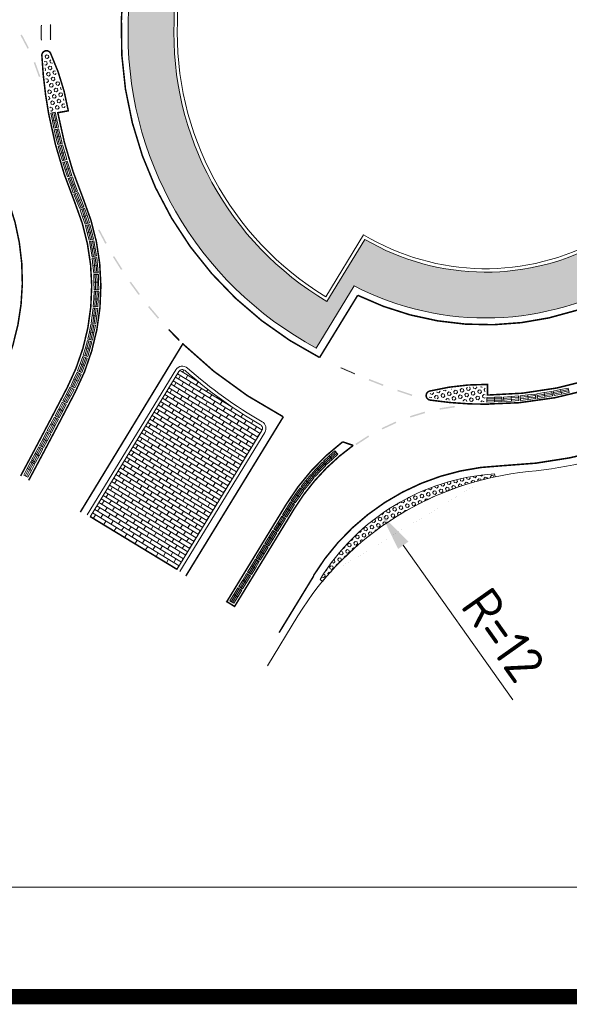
# Model space of a CAD drawing. Header units: metres. Extents: x -699 to 2316, y -1199 to 781.
# Tile 136 of 256: x -194 to -158, y -31 to 33. Entities that reach past the tile are written whole.
import ezdxf

# ---------------------------------------------------------------- set-up
doc = ezdxf.new("R2010")
doc.units = ezdxf.units.M
doc.header["$PDMODE"] = 1
for name, color, linetype, lineweight in [('N-WE-VH-KANTOPSLUITING-G', 251, 'Continuous', 35), ('N-WE-VH-KANTVERHARDING-G', 210, 'Continuous', 35), ('N-WE-VH-VERHARDING_BETON-A', 252, 'Continuous', 18), ('N-WE-VH-VERHARDING_BETONSTRAATSTEEN-A', 252, 'Continuous', 18), ('N-WE-VW-MARKERING_DIVERS-G', 7, 'Continuous', 18), ('X-XX-AL-M', 7, 'Continuous', 18)]:
    doc.layers.add(name, color=color, linetype=linetype, lineweight=lineweight)
doc.layers.add('X-XX-AL-TEKENBLAD_VIEWPORT-G', color=7, linetype='Continuous', lineweight=18, plot=False)
doc.styles.add('NLCS-ISO-M1000-T25', font='NLCS-ISO.ttf', dxfattribs={"height": 2.5})
doc.dimstyles.new('NLCS-M1000-T25-PIJL_A_L2_H2', dxfattribs={"dimtxt": 2.5, "dimasz": 2.5, "dimexe": 2, "dimexo": 2, "dimgap": 0.7, "dimtad": 1, "dimzin": 0, "dimdsep": 46, "dimtxsty": 'NLCS-ISO-M1000-T25', "dimcen": 0, "dimdle": 2, "dimclrd": 256, "dimclre": 256, "dimclrt": 256, "dimazin": 0, "dimtfac": 1, "dimtdec": 3, "dimtofl": 0, "dimtmove": 0, "dimatfit": 3, "dimfxl": 2, "dimtfillclr": 256, "dimtolj": 1, "dimtzin": 0, "dimlwd": -1, "dimlwe": -1, "dimarcsym": 0})
pattern_1 = [(45, (-158964.07227, -504202.59797), (-0.15309310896, 0.15309310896), [0.125, -0.25]), (165, (-158964.07227, -504202.59797), (-0.056035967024, -0.20912907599), [0.125, -0.25]), (105, (-158963.98388, -504202.50958), (-0.20912907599, -0.056035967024), [0.125, -0.25])]

# ---------------------------------------------------------------- blocks, each defined once
blk = doc.blocks.new('*D2313')
at = {"layer": 'Defpoints', "color": 0, "transparency": 16777216}
for p in [(-170.362, 1.102), (-161.95, -10.771)]:
    blk.add_point(p, dxfattribs=at)
at = {"layer": 'X-XX-AL-M', "transparency": 16777216}
blk.add_line((-161.748, -11.056), (-168.917, -0.938), dxfattribs=at)
blk.add_solid([(-168.577, -0.697), (-169.256, -1.179), (-170.362, 1.102)], dxfattribs=at)
at = {"layer": 'X-XX-AL-M', "transparency": 16777216, "insert": (-162.368, -6.807), "char_height": 2.5, "attachment_point": 5, "rotation": 305.31607, "style": 'NLCS-ISO-M1000-T25'}
blk.add_mtext('\\A1;R=12', dxfattribs=at)

msp = doc.modelspace()

# ---------------------------------------------------------------- hatches: boundary and pattern name
at = {"layer": 'N-WE-VH-VERHARDING_BETON-A'}
h = msp.add_hatch(dxfattribs=at)
h.set_pattern_fill('HONEY', color=256, scale=0.2, style=0)
h.set_pattern_definition([(0, (0, 50), (0.9525, 0.5499261), [0.635, -1.27]), (120, (0, 50), (-0.9525, 0.5499261), [0.635, -1.27]), (60, (0, 50), (2e-09, 1.0998523), [-1.27, 0.635])])
edge = h.paths.add_edge_path()
edge.add_arc((-163.5267, 32.6012), 18.65, 242.551711, 359.603729)
edge.add_arc((-168.2588, 33.3991), 23.4, 357.729891, 421.752536)
edge.add_line((-157.184, 54.0125), (-159.6625, 49.9499))
edge.add_arc((-168.2588, 33.3991), 18.65, 62.553148, 179.957261)
edge.add_arc((-163.5232, 32.591), 23.4, 177.986726, 241.731076)
edge.add_line((-174.6057, 11.9818), (-172.1234, 16.0507))
edge = h.paths.add_edge_path(flags=16)
edge.add_arc((-163.5267, 32.6012), 15.65, 239.641863, 359.781636)
edge.add_arc((-168.2588, 33.3991), 20.4, 357.590778, 419.403762)
edge.add_line((-157.8755, 50.959), (-160.3496, 46.9035))
edge.add_arc((-168.2588, 33.3991), 15.65, 59.643631, 180.144352)
edge.add_arc((-163.5232, 32.591), 20.4, 177.840433, 239.379134)
edge.add_line((-173.9141, 15.0356), (-171.4363, 19.0971))
h = msp.add_hatch(dxfattribs=at)
h.set_pattern_fill('HEX', color=256, angle=45, style=0)
h.set_pattern_definition(pattern_1)
edge = h.paths.add_edge_path()
edge.add_arc((-205.766, 24.9744), 15, 10.225688, 24.573729)
edge.add_arc((-192.261, 31.15), 0.15, 24.573729, 182.862026)
edge.add_arc((-163.5842, 32.5836), 28.8626, 182.862026, 190.22694)
edge.add_line((-191.9882, 27.4591), (-191.0042, 27.6373))
h = msp.add_hatch(dxfattribs=at)
h.set_pattern_fill('HEX', color=256, angle=45, style=0)
h.set_pattern_definition(pattern_1)
edge = h.paths.add_edge_path()
edge.add_arc((-167.1187, 8.8707), 0.15, 103.820967, 261.39715)
edge.add_arc((-163.5281, 32.6047), 24.1541, 261.39715, 269.93522)
edge.add_line((-163.5554, 8.4507), (-163.5542, 9.4507))
edge.add_arc((-163.5712, -5.5493), 15, 89.93522, 103.820967)
h = msp.add_hatch(dxfattribs=at)
h.set_pattern_fill('HEX', color=256, angle=45, style=0)
h.set_pattern_definition(pattern_1)
edge = h.paths.add_edge_path()
edge.add_arc((-161.9503, -10.7706), 14.5505, 93.948577, 148.553973, ccw=False)
edge.add_line((-162.9522, 3.7453), (-162.9108, 3.5497))
edge.add_arc((-158.7669, -16.0163), 20, 101.957915, 140.544635)
edge.add_line((-174.2093, -3.3068), (-174.3638, -3.1797))
at = {"layer": 'N-WE-VH-VERHARDING_BETONSTRAATSTEEN-A'}
h = msp.add_hatch(dxfattribs=at)
h.set_pattern_fill('AR-BRSTD', color=256, scale=0.1, angle=328.613, style=0)
h.set_pattern_definition([(328.613, (-158964.07227, -504202.59797), (0.1389016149, 0.22767351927), []), (58.613, (-158964.07227, -504202.59797), (-0.20256598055, 0.43599990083), [0.2667, -0.2667])])
edge = h.paths.add_edge_path()
edge.add_line((-189.3989, 0.9333), (-183.599, 10.4399))
edge.add_arc((-183.3642, 10.2966), 0.275, 48.350413, 148.612591, ccw=False)
edge.add_arc((-163.5267, 32.6013), 29.5751, 228.350413, 240.112679)
edge.add_arc((-178.4008, 6.7211), 0.275, -31.386155, 60.112679, ccw=False)
edge.add_line((-178.1661, 6.5779), (-183.7224, -2.5298))
edge.add_line((-183.7224, -2.5298), (-189.3989, 0.9333))

# ---------------------------------------------------------------- linework, layer by layer
at = {"layer": 'N-WE-VH-KANTOPSLUITING-G', "lineweight": 5}
for p, q in [((-191.6798, 27.4163), (-191.9739, 27.3571)), ((-191.9739, 27.3571), (-191.8753, 26.8669)), ((-191.8759, 27.3768), (-191.7772, 26.8866)), ((-191.7778, 27.3965), (-191.6792, 26.9064)), ((-191.6798, 27.4163), (-191.5812, 26.9261)), ((-191.5812, 26.9261), (-191.8753, 26.8669)), ((-191.8753, 26.8669), (-191.7766, 26.3767)), ((-191.7772, 26.8866), (-191.6786, 26.3965)), ((-191.4825, 26.4359), (-191.7766, 26.3767)), ((-191.6792, 26.9064), (-191.5805, 26.4162)), ((-191.5812, 26.9261), (-191.4825, 26.4359)), ((-191.4621, 26.3438), (-191.7537, 26.2734)), ((-191.7537, 26.2734), (-191.6364, 25.7873)), ((-191.6565, 26.2968), (-191.5392, 25.8108)), ((-191.3448, 25.8577), (-191.6364, 25.7873)), ((-191.5593, 26.3203), (-191.442, 25.8343)), ((-191.5392, 25.8108), (-191.4219, 25.3248)), ((-191.4621, 26.3438), (-191.3448, 25.8577)), ((-191.442, 25.8343), (-191.3247, 25.3482)), ((-191.3448, 25.8577), (-191.2275, 25.3717)), ((-191.6364, 25.7873), (-191.5191, 25.3013)), ((-191.2275, 25.3717), (-191.5191, 25.3013)), ((-191.2036, 25.2804), (-191.4923, 25.1989)), ((-191.4923, 25.1989), (-191.3564, 24.7177)), ((-191.396, 25.2261), (-191.2602, 24.7449)), ((-191.2998, 25.2532), (-191.164, 24.772)), ((-191.2036, 25.2804), (-191.0677, 24.7992)), ((-191.0677, 24.7992), (-191.3564, 24.7177)), ((-191.3564, 24.7177), (-191.2206, 24.2365)), ((-191.2602, 24.7449), (-191.1244, 24.2637)), ((-191.164, 24.772), (-191.0281, 24.2908)), ((-191.0677, 24.7992), (-190.9319, 24.318)), ((-190.9319, 24.318), (-191.2206, 24.2365)), ((-190.9045, 24.2277), (-191.1899, 24.1352)), ((-191.1899, 24.1352), (-191.0358, 23.6595)), ((-191.0948, 24.166), (-190.9406, 23.6904)), ((-190.9997, 24.1969), (-190.8455, 23.7212)), ((-190.9045, 24.2277), (-190.7504, 23.752)), ((-190.7504, 23.752), (-191.0358, 23.6595)), ((-191.0358, 23.6595), (-190.8816, 23.1839)), ((-190.9406, 23.6904), (-190.7865, 23.2147)), ((-190.5962, 23.2764), (-190.8816, 23.1839)), ((-190.8455, 23.7212), (-190.6914, 23.2456)), ((-190.7504, 23.752), (-190.5962, 23.2764)), ((-190.5654, 23.1872), (-190.8471, 23.0838)), ((-190.8471, 23.0838), (-190.6749, 22.6144)), ((-190.7532, 23.1183), (-190.581, 22.6489)), ((-190.3932, 22.7178), (-190.6749, 22.6144)), ((-190.6749, 22.6144), (-190.5026, 22.145)), ((-190.6593, 23.1527), (-190.4871, 22.6833)), ((-190.581, 22.6489), (-190.4088, 22.1795)), ((-190.5654, 23.1872), (-190.3932, 22.7178)), ((-190.4871, 22.6833), (-190.3149, 22.2139)), ((-190.3932, 22.7178), (-190.221, 22.2484)), ((-190.221, 22.2484), (-190.5026, 22.145)), ((-190.1868, 22.1604), (-190.4643, 22.0464)), ((-190.4643, 22.0464), (-190.2742, 21.5839)), ((-190.3718, 22.0844), (-190.1817, 21.6219)), ((-190.2793, 22.1224), (-190.0892, 21.6599)), ((-190.1868, 22.1604), (-189.9967, 21.6979)), ((-189.9967, 21.6979), (-190.2742, 21.5839)), ((-190.2742, 21.5839), (-190.0842, 21.1214)), ((-190.1817, 21.6219), (-189.9917, 21.1594)), ((-190.0892, 21.6599), (-189.8992, 21.1975)), ((-189.9967, 21.6979), (-189.8067, 21.2355)), ((-189.8067, 21.2355), (-190.0842, 21.1214)), ((-189.765, 21.133), (-190.0496, 21.0382)), ((-190.0496, 21.0382), (-189.8917, 20.5638)), ((-189.9548, 21.0698), (-189.7968, 20.5954)), ((-189.6071, 20.6586), (-189.8917, 20.5638)), ((-189.8599, 21.1014), (-189.7019, 20.627)), ((-189.765, 21.133), (-189.6071, 20.6586)), ((-189.6071, 20.6586), (-189.4491, 20.1842)), ((-189.8917, 20.5638), (-189.7338, 20.0894)), ((-189.7968, 20.5954), (-189.6389, 20.121)), ((-189.4491, 20.1842), (-189.7338, 20.0894)), ((-189.4178, 20.0769), (-189.7088, 20.0038)), ((-189.7088, 20.0038), (-189.5869, 19.5189)), ((-189.7019, 20.627), (-189.544, 20.1526)), ((-189.6118, 20.0282), (-189.4899, 19.5433)), ((-189.5148, 20.0525), (-189.3929, 19.5676)), ((-189.4178, 20.0769), (-189.2959, 19.592)), ((-189.2959, 19.592), (-189.5869, 19.5189)), ((-189.5869, 19.5189), (-189.465, 19.034)), ((-189.4899, 19.5433), (-189.368, 19.0583)), ((-189.3929, 19.5676), (-189.271, 19.0827)), ((-189.2959, 19.592), (-189.174, 19.1071)), ((-189.174, 19.1071), (-189.465, 19.034)), ((-189.1509, 18.9978), (-189.4465, 18.9467)), ((-189.4465, 18.9467), (-189.3613, 18.454)), ((-189.3479, 18.9637), (-189.2628, 18.4711)), ((-189.2494, 18.9808), (-189.1642, 18.4881)), ((-189.1509, 18.9978), (-189.0657, 18.5051)), ((-189.0657, 18.5051), (-189.3613, 18.454)), ((-189.3613, 18.454), (-189.2761, 17.9613)), ((-189.2628, 18.4711), (-189.1776, 17.9784)), ((-189.1642, 18.4881), (-189.079, 17.9954)), ((-189.0657, 18.5051), (-188.9805, 18.0124)), ((-188.9805, 18.0124), (-189.2761, 17.9613)), ((-188.9656, 17.9017), (-189.2642, 17.8729)), ((-189.2642, 17.8729), (-189.2162, 17.3752)), ((-189.1647, 17.8825), (-189.1167, 17.3848)), ((-189.0651, 17.8921), (-189.0172, 17.3944)), ((-188.9656, 17.9017), (-188.9176, 17.404)), ((-188.9176, 17.404), (-189.2162, 17.3752)), ((-189.2162, 17.3752), (-189.1682, 16.8776)), ((-188.8696, 16.9063), (-189.1682, 16.8776)), ((-188.8631, 16.7948), (-189.163, 16.7885)), ((-189.163, 16.7885), (-189.1525, 16.2886)), ((-189.1167, 17.3848), (-189.0687, 16.8872)), ((-189.063, 16.7906), (-189.0525, 16.2907)), ((-189.0172, 17.3944), (-188.9692, 16.8967)), ((-188.9631, 16.7927), (-188.9526, 16.2928)), ((-188.9176, 17.404), (-188.8696, 16.9063)), ((-188.8631, 16.7948), (-188.8526, 16.2949)), ((-188.8526, 16.2949), (-189.1525, 16.2886)), ((-189.1525, 16.2886), (-189.142, 15.7887)), ((-189.0525, 16.2907), (-189.042, 15.7908)), ((-188.9526, 16.2928), (-188.942, 15.793)), ((-188.8526, 16.2949), (-188.8421, 15.7951)), ((-189.1435, 15.6996), (-189.1705, 15.2003)), ((-188.8439, 15.6834), (-189.1435, 15.6996)), ((-188.8421, 15.7951), (-189.142, 15.7887)), ((-189.0436, 15.6942), (-189.0706, 15.1949)), ((-188.9438, 15.6888), (-188.9708, 15.1895)), ((-188.8439, 15.6834), (-188.8709, 15.1841)), ((-189.1705, 15.2003), (-189.1975, 14.701)), ((-188.8709, 15.1841), (-189.1705, 15.2003)), ((-189.0706, 15.1949), (-189.0976, 14.6956)), ((-188.9708, 15.1895), (-188.9978, 14.6902)), ((-188.8709, 15.1841), (-188.8979, 14.6848)), ((-189.2056, 14.6122), (-189.27, 14.1164)), ((-188.9081, 14.5736), (-189.2056, 14.6122)), ((-188.8979, 14.6848), (-189.1975, 14.701)), ((-189.1065, 14.5993), (-189.1709, 14.1035)), ((-189.0073, 14.5865), (-189.0717, 14.0906)), ((-188.9081, 14.5736), (-188.9725, 14.0777)), ((-189.27, 14.1164), (-189.3344, 13.6205)), ((-189.0369, 13.5819), (-189.3344, 13.6205)), ((-188.9725, 14.0777), (-189.27, 14.1164)), ((-189.1709, 14.1035), (-189.2352, 13.6077)), ((-189.0717, 14.0906), (-189.1361, 13.5948)), ((-188.9725, 14.0777), (-189.0369, 13.5819)), ((-189.4506, 13.043), (-189.552, 12.5534)), ((-189.3527, 13.0227), (-189.4541, 12.5331)), ((-189.3492, 13.5326), (-189.4506, 13.043)), ((-189.1568, 12.9821), (-189.4506, 13.043)), ((-189.2548, 13.0024), (-189.3562, 12.5128)), ((-189.2513, 13.5123), (-189.3527, 13.0227)), ((-189.0554, 13.4718), (-189.3492, 13.5326)), ((-189.1568, 12.9821), (-189.2582, 12.4925)), ((-189.1534, 13.492), (-189.2548, 13.0024)), ((-189.0554, 13.4718), (-189.1568, 12.9821)), ((-189.5734, 12.4668), (-189.7112, 11.9862)), ((-189.4772, 12.4392), (-189.6151, 11.9586)), ((-189.285, 12.3841), (-189.5734, 12.4668)), ((-189.2582, 12.4925), (-189.552, 12.5534)), ((-189.3811, 12.4116), (-189.5189, 11.931)), ((-189.285, 12.3841), (-189.4228, 11.9034)), ((-189.7112, 11.9862), (-189.849, 11.5055)), ((-189.6151, 11.9586), (-189.7529, 11.478)), ((-189.4228, 11.9034), (-189.7112, 11.9862)), ((-189.5189, 11.931), (-189.6568, 11.4504)), ((-189.4228, 11.9034), (-189.5607, 11.4228)), ((-189.8768, 11.4208), (-190.0503, 10.9519)), ((-189.783, 11.3861), (-189.9565, 10.9172)), ((-189.5955, 11.3167), (-189.8768, 11.4208)), ((-189.6893, 11.3514), (-189.8628, 10.8825)), ((-189.5607, 11.4228), (-189.849, 11.5055)), ((-189.5955, 11.3167), (-189.769, 10.8477)), ((-190.2579, 10.4005), (-190.4661, 9.9459)), ((-190.167, 10.3589), (-190.3752, 9.9043)), ((-190.0761, 10.3172), (-190.2843, 9.8626)), ((-189.9852, 10.2756), (-190.2579, 10.4005)), ((-190.0503, 10.9519), (-190.2238, 10.4829)), ((-189.9425, 10.3788), (-190.2238, 10.4829)), ((-189.9565, 10.9172), (-190.1301, 10.4482)), ((-189.769, 10.8477), (-190.0503, 10.9519)), ((-189.8628, 10.8825), (-190.0363, 10.4135)), ((-189.769, 10.8477), (-189.9425, 10.3788)), ((-189.3989, 0.9333), (-183.599, 10.4399)), ((-190.4661, 9.9459), (-190.6743, 9.4913)), ((-190.3752, 9.9043), (-190.5834, 9.4497)), ((-190.2843, 9.8626), (-190.4925, 9.408)), ((-190.1933, 9.821), (-190.4661, 9.9459)), ((-190.1933, 9.821), (-190.4015, 9.3664)), ((-189.9852, 10.2756), (-190.1933, 9.821)), ((-190.7232, 9.412), (-190.9536, 8.9682)), ((-190.6345, 9.3659), (-190.8648, 8.9222)), ((-190.5457, 9.3199), (-190.776, 8.8761)), ((-190.4569, 9.2738), (-190.7232, 9.412)), ((-190.4569, 9.2738), (-190.6873, 8.83)), ((-190.4015, 9.3664), (-190.6743, 9.4913)), ((-160.1896, 8.9806), (-159.6961, 9.0609)), ((-159.6961, 9.0609), (-159.2026, 9.1412)), ((-159.6961, 9.0609), (-159.6479, 8.7648)), ((-159.68, 8.9622), (-159.1865, 9.0425)), ((-159.2026, 9.1412), (-159.1544, 8.8451)), ((-159.1108, 9.1583), (-158.6215, 9.2611)), ((-159.1108, 9.1583), (-159.0491, 8.8647)), ((-159.0903, 9.0604), (-158.601, 9.1632)), ((-159.0697, 8.9625), (-158.5804, 9.0654)), ((-158.6215, 9.2611), (-158.1322, 9.3639)), ((-158.6215, 9.2611), (-158.5598, 8.9675)), ((-158.601, 9.1632), (-158.1117, 9.2661)), ((-158.5804, 9.0654), (-158.0911, 9.1682)), ((-158.5598, 8.9675), (-158.0705, 9.0703)), ((-158.1322, 9.3639), (-158.0705, 9.0703)), ((-191.2299, 8.436), (-191.4612, 7.9928)), ((-191.1413, 8.3898), (-191.3726, 7.9465)), ((-190.964, 8.2972), (-191.2299, 8.436)), ((-190.9536, 8.9682), (-191.1839, 8.5245)), ((-190.9176, 8.3862), (-191.1839, 8.5245)), ((-190.8648, 8.9222), (-191.0952, 8.4784)), ((-190.776, 8.8761), (-191.0064, 8.4323)), ((-190.6873, 8.83), (-190.9536, 8.9682)), ((-190.6873, 8.83), (-190.9176, 8.3862)), ((-163.4587, 8.7461), (-162.9588, 8.758)), ((-163.4587, 8.7461), (-163.4515, 8.4462)), ((-163.4563, 8.6461), (-162.9564, 8.658)), ((-163.4539, 8.5461), (-162.9541, 8.5581)), ((-163.4515, 8.4462), (-162.9517, 8.4581)), ((-162.9588, 8.758), (-162.459, 8.7699)), ((-162.9588, 8.758), (-162.9517, 8.4581)), ((-162.9564, 8.658), (-162.4566, 8.6699)), ((-162.9541, 8.5581), (-162.4542, 8.57)), ((-162.9517, 8.4581), (-162.4518, 8.47)), ((-162.459, 8.7699), (-162.4518, 8.47)), ((-162.3658, 8.7743), (-161.867, 8.8091)), ((-162.3658, 8.7743), (-162.3449, 8.475)), ((-162.3588, 8.6745), (-161.86, 8.7093)), ((-162.3519, 8.5747), (-161.8531, 8.6095)), ((-162.3449, 8.475), (-161.8461, 8.5098)), ((-161.867, 8.8091), (-161.3682, 8.8438)), ((-161.867, 8.8091), (-161.8461, 8.5098)), ((-161.86, 8.7093), (-161.3612, 8.7441)), ((-161.8531, 8.6095), (-161.3543, 8.6443)), ((-161.8461, 8.5098), (-161.3473, 8.5446)), ((-161.3682, 8.8438), (-161.3473, 8.5446)), ((-161.2753, 8.8525), (-160.7786, 8.9101)), ((-161.2753, 8.8525), (-161.2407, 8.5545)), ((-161.2638, 8.7531), (-160.7671, 8.8107)), ((-161.2523, 8.6538), (-160.7556, 8.7114)), ((-161.2407, 8.5545), (-160.7441, 8.6121)), ((-160.7786, 8.9101), (-160.282, 8.9677)), ((-160.7786, 8.9101), (-160.7441, 8.6121)), ((-160.7671, 8.8107), (-160.2704, 8.8684)), ((-160.7556, 8.7114), (-160.2589, 8.769)), ((-160.7441, 8.6121), (-160.2474, 8.6697)), ((-160.282, 8.9677), (-160.2474, 8.6697)), ((-160.1896, 8.9806), (-160.1414, 8.6845)), ((-160.1735, 8.8819), (-159.68, 8.9622)), ((-160.1574, 8.7832), (-159.6639, 8.8635)), ((-160.1414, 8.6845), (-159.6479, 8.7648)), ((-159.6639, 8.8635), (-159.1704, 8.9438)), ((-159.6479, 8.7648), (-159.1544, 8.8451)), ((-159.0491, 8.8647), (-158.5598, 8.9675)), ((-191.4612, 7.9928), (-191.6926, 7.5495)), ((-191.3726, 7.9465), (-191.6039, 7.5032)), ((-191.2839, 7.9002), (-191.5153, 7.457)), ((-191.1953, 7.854), (-191.4612, 7.9928)), ((-191.1953, 7.854), (-191.4266, 7.4107)), ((-191.0526, 8.3435), (-191.2839, 7.9002)), ((-190.964, 8.2972), (-191.1953, 7.854)), ((-191.7388, 7.4612), (-191.9711, 7.0184)), ((-191.6502, 7.4147), (-191.8825, 6.972)), ((-191.5617, 7.3683), (-191.794, 6.9255)), ((-191.4731, 7.3218), (-191.7388, 7.4612)), ((-191.4731, 7.3218), (-191.7054, 6.879)), ((-191.4266, 7.4107), (-191.6926, 7.5495)), ((-192.2498, 6.4875), (-192.4831, 6.0452)), ((-191.9844, 6.3475), (-192.2498, 6.4875)), ((-191.9711, 7.0184), (-192.2034, 6.5757)), ((-191.9377, 6.4363), (-192.2034, 6.5757)), ((-191.8825, 6.972), (-192.1148, 6.5292)), ((-191.794, 6.9255), (-192.0263, 6.4827)), ((-191.7054, 6.879), (-191.9711, 7.0184)), ((-191.7054, 6.879), (-191.9377, 6.4363)), ((-178.1661, 6.5779), (-183.7224, -2.5298)), ((-192.4831, 6.0452), (-192.7163, 5.603)), ((-192.3946, 5.9986), (-192.6279, 5.5563)), ((-192.3062, 5.9519), (-192.5394, 5.5097)), ((-192.2177, 5.9052), (-192.4831, 6.0452)), ((-192.2177, 5.9052), (-192.451, 5.463)), ((-192.1613, 6.4408), (-192.3946, 5.9986)), ((-192.0729, 6.3941), (-192.3062, 5.9519)), ((-191.9844, 6.3475), (-192.2177, 5.9052)), ((-192.7629, 5.5149), (-192.9972, 5.0731)), ((-192.6746, 5.468), (-192.9088, 5.0263)), ((-192.5862, 5.4212), (-192.8205, 4.9794)), ((-192.4979, 5.3743), (-192.7629, 5.5149)), ((-192.4979, 5.3743), (-192.7321, 4.9326)), ((-192.451, 5.463), (-192.7163, 5.603)), ((-173.3905, 5.2495), (-173.7609, 4.9135)), ((-173.3234, 5.1754), (-173.6937, 4.8395)), ((-173.189, 5.0273), (-173.3905, 5.2495)), ((-193.2782, 4.5434), (-193.5134, 4.1022)), ((-193.0135, 4.4023), (-193.2782, 4.5434)), ((-192.9972, 5.0731), (-193.2314, 4.6314)), ((-192.9664, 4.4908), (-193.2314, 4.6314)), ((-192.9088, 5.0263), (-193.1431, 4.5845)), ((-192.8205, 4.9794), (-193.0547, 4.5377)), ((-192.7321, 4.9326), (-192.9972, 5.0731)), ((-192.7321, 4.9326), (-192.9664, 4.4908)), ((-173.7609, 4.9135), (-174.1312, 4.5776)), ((-173.9296, 4.3554), (-174.1312, 4.5776)), ((-173.6937, 4.8395), (-174.064, 4.5035)), ((-173.6265, 4.7654), (-173.9968, 4.4295)), ((-173.5593, 4.6914), (-173.9296, 4.3554)), ((-173.5593, 4.6914), (-173.7609, 4.9135)), ((-173.2562, 5.1014), (-173.6265, 4.7654)), ((-173.189, 5.0273), (-173.5593, 4.6914)), ((-193.5134, 4.1022), (-193.7487, 3.661)), ((-193.4252, 4.0551), (-193.6604, 3.6139)), ((-193.337, 4.0081), (-193.5722, 3.5669)), ((-193.2487, 3.961), (-193.5134, 4.1022)), ((-193.2487, 3.961), (-193.4839, 3.5198)), ((-193.19, 4.4963), (-193.4252, 4.0551)), ((-193.1017, 4.4493), (-193.337, 4.0081)), ((-193.0135, 4.4023), (-193.2487, 3.961)), ((-174.5551, 4.1367), (-174.8992, 3.7739)), ((-174.4825, 4.0679), (-174.8266, 3.7051)), ((-174.41, 3.9991), (-174.7541, 3.6363)), ((-174.3374, 3.9302), (-174.6815, 3.5675)), ((-174.211, 4.4995), (-174.5551, 4.1367)), ((-174.3374, 3.9302), (-174.5551, 4.1367)), ((-174.1385, 4.4307), (-174.4825, 4.0679)), ((-174.0659, 4.3618), (-174.41, 3.9991)), ((-173.9933, 4.293), (-174.3374, 3.9302)), ((-173.9933, 4.293), (-174.211, 4.4995)), ((-193.4839, 3.5198), (-193.7487, 3.661)), ((-175.2889, 3.3025), (-175.6048, 2.9149)), ((-175.2113, 3.2393), (-175.5273, 2.8517)), ((-174.9729, 3.69), (-175.2889, 3.3025)), ((-175.0563, 3.1129), (-175.2889, 3.3025)), ((-174.8954, 3.6268), (-175.2113, 3.2393)), ((-174.8179, 3.5637), (-175.1338, 3.1761)), ((-174.7404, 3.5005), (-175.0563, 3.1129)), ((-174.7404, 3.5005), (-174.9729, 3.69)), ((-174.6815, 3.5675), (-174.8992, 3.7739)), ((-175.672, 2.8258), (-175.958, 2.4156)), ((-175.59, 2.7686), (-175.876, 2.3584)), ((-175.508, 2.7114), (-175.794, 2.3012)), ((-175.426, 2.6542), (-175.7119, 2.244)), ((-175.426, 2.6542), (-175.672, 2.8258)), ((-175.3722, 2.7254), (-175.6048, 2.9149)), ((-175.1338, 3.1761), (-175.4497, 2.7886)), ((-175.0563, 3.1129), (-175.3722, 2.7254)), ((-175.958, 2.4156), (-176.244, 2.0055)), ((-175.9979, 1.8339), (-176.244, 2.0055)), ((-175.876, 2.3584), (-176.162, 1.9483)), ((-175.794, 2.3012), (-176.0799, 1.8911)), ((-175.7119, 2.244), (-175.9979, 1.8339)), ((-175.7119, 2.244), (-175.958, 2.4156)), ((-176.559, 1.4836), (-176.8193, 1.0568)), ((-176.4736, 1.4315), (-176.734, 1.0047)), ((-176.3882, 1.3795), (-176.6486, 0.9526)), ((-176.3029, 1.3274), (-176.5632, 0.9005)), ((-176.2986, 1.9105), (-176.559, 1.4836)), ((-176.3029, 1.3274), (-176.559, 1.4836)), ((-176.2132, 1.8584), (-176.4736, 1.4315)), ((-176.1278, 1.8063), (-176.3882, 1.3795)), ((-176.0425, 1.7542), (-176.3029, 1.3274)), ((-176.0425, 1.7542), (-176.2986, 1.9105)), ((-183.7224, -2.5298), (-189.3989, 0.9333)), ((-176.8714, 0.9714), (-177.1318, 0.5445)), ((-176.7861, 0.9193), (-177.0464, 0.4925)), ((-176.7007, 0.8672), (-176.9611, 0.4404)), ((-176.6153, 0.8152), (-176.8757, 0.3883)), ((-176.6153, 0.8152), (-176.8714, 0.9714)), ((-176.5632, 0.9005), (-176.8193, 1.0568)), ((-177.4443, 0.0323), (-177.7046, -0.3945)), ((-177.1882, -0.1239), (-177.4443, 0.0323)), ((-177.1318, 0.5445), (-177.3922, 0.1177)), ((-177.1361, -0.0385), (-177.3922, 0.1177)), ((-177.0464, 0.4925), (-177.3068, 0.0656)), ((-176.9611, 0.4404), (-177.2214, 0.0135)), ((-176.8757, 0.3883), (-177.1361, -0.0385)), ((-176.8757, 0.3883), (-177.1318, 0.5445)), ((-177.7046, -0.3945), (-177.965, -0.8214)), ((-177.6193, -0.4466), (-177.8797, -0.8735)), ((-177.5339, -0.4987), (-177.7943, -0.9255)), ((-177.4485, -0.5508), (-177.7089, -0.9776)), ((-177.4485, -0.5508), (-177.7046, -0.3945)), ((-177.3589, -0.0198), (-177.6193, -0.4466)), ((-177.2735, -0.0718), (-177.5339, -0.4987)), ((-177.1882, -0.1239), (-177.4485, -0.5508)), ((-178.0171, -0.9068), (-178.2775, -1.3336)), ((-177.9317, -0.9588), (-178.1921, -1.3857)), ((-177.8464, -1.0109), (-178.1067, -1.4378)), ((-177.761, -1.063), (-178.0214, -1.4898)), ((-177.761, -1.063), (-178.0171, -0.9068)), ((-177.7089, -0.9776), (-177.965, -0.8214)), ((-178.5899, -1.8458), (-178.8503, -2.2727)), ((-178.5046, -1.8979), (-178.7649, -2.3248)), ((-178.3338, -2.0021), (-178.5899, -1.8458)), ((-178.2775, -1.3336), (-178.5379, -1.7605)), ((-178.2817, -1.9167), (-178.5379, -1.7605)), ((-178.1921, -1.3857), (-178.4525, -1.8125)), ((-178.1067, -1.4378), (-178.3671, -1.8646)), ((-178.0214, -1.4898), (-178.2817, -1.9167)), ((-178.0214, -1.4898), (-178.2775, -1.3336)), ((-178.8503, -2.2727), (-179.1107, -2.6995)), ((-178.7649, -2.3248), (-179.0253, -2.7516)), ((-178.6796, -2.3768), (-178.94, -2.8037)), ((-178.5942, -2.4289), (-178.8546, -2.8558)), ((-178.5942, -2.4289), (-178.8503, -2.2727)), ((-178.4192, -1.95), (-178.6796, -2.3768)), ((-178.3338, -2.0021), (-178.5942, -2.4289)), ((-179.4232, -3.2118), (-179.6835, -3.6386)), ((-179.1628, -2.7849), (-179.4232, -3.2118)), ((-179.167, -3.368), (-179.4232, -3.2118)), ((-179.0774, -2.837), (-179.3378, -3.2638)), ((-178.992, -2.8891), (-179.2524, -3.3159)), ((-178.9067, -2.9411), (-179.167, -3.368)), ((-178.9067, -2.9411), (-179.1628, -2.7849)), ((-178.8546, -2.8558), (-179.1107, -2.6995)), ((-179.7356, -3.724), (-179.996, -4.1508)), ((-179.6502, -3.7761), (-179.9106, -4.2029)), ((-179.5649, -3.8281), (-179.8253, -4.255)), ((-179.4795, -3.8802), (-179.7356, -3.724)), ((-179.4274, -3.7948), (-179.6835, -3.6386)), ((-179.3378, -3.2638), (-179.5982, -3.6907)), ((-179.2524, -3.3159), (-179.5128, -3.7428)), ((-179.167, -3.368), (-179.4274, -3.7948)), ((-179.996, -4.1508), (-180.2564, -4.5777)), ((-179.9106, -4.2029), (-180.171, -4.6298)), ((-179.8253, -4.255), (-180.0856, -4.6818)), ((-179.7399, -4.3071), (-180.0003, -4.7339)), ((-179.7399, -4.3071), (-179.996, -4.1508)), ((-179.4795, -3.8802), (-179.7399, -4.3071)), ((-180.0003, -4.7339), (-180.2564, -4.5777))]:
    msp.add_line(p, q, dxfattribs=at)
for centre, radius, start, end in [((-183.3642, 10.2966), 0.275, 48.350413, 148.612591), ((-163.5267, 32.6013), 29.5751, 228.350413, 240.112679), ((-178.4008, 6.7211), 0.275, 328.613845, 60.112679)]:
    msp.add_arc(centre, radius, start, end, dxfattribs=at)
at = {"layer": 'N-WE-VH-KANTVERHARDING-G', "lineweight": 18}
for p, q in [((-189.591, 1.0504), (-183.791, 10.557)), ((-177.974, 6.4607), (-183.5303, -2.647))]:
    msp.add_line(p, q, dxfattribs=at)
at = {"layer": 'N-WE-VH-KANTVERHARDING-G', "lineweight": 18, "flags": 128}
for points in [[(-172.1234, 16.0507, 0.5603251), (-144.8771, 32.4722, 0.2868523), (-157.184, 54.0125), (-159.6625, 49.9499, 0.5623455), (-186.9088, 33.413, 0.2855386), (-174.6057, 11.9818)], [(-147.8768, 32.5416, 0.276446), (-157.8755, 50.959), (-160.3496, 46.9035, 0.580267), (-183.9087, 33.3597, 0.2751582), (-173.9141, 15.0356), (-171.4363, 19.0971, 0.5781637)], [(-148.1018, 32.5467, 0.2735457), (-157.7996, 50.6513), (-160.2735, 46.5963, 0.5851626), (-183.6837, 33.3558, 0.2722614), (-173.9899, 15.3434), (-171.5124, 19.4043, 0.5830457)]]:
    msp.add_lwpolyline(points, format="xyb", close=True, dxfattribs=at)
for points in [[(-177.809, -8.8271), (-175.8079, -5.5471, -0.2347489), (-160.7157, 3.8885, 0.0692279), (-152.9849, 5.7462, -0.2346394), (-135.2604, 4.2024), (-127.6744, -0.4259, -0.1610103), (-116.5041, -13.5886)], [(-174.3638, -3.1797, -0.2428743), (-162.9522, 3.7453), (-162.9108, 3.5497, 0.1699755), (-174.2093, -3.3068), (-174.3638, -3.1797)]]:
    msp.add_lwpolyline(points, format="xyb", dxfattribs=at)
at = {"layer": 'N-WE-VH-KANTVERHARDING-G', "lineweight": 18}
for centre, radius, start, end in [((-183.3642, 10.2966), 0.5, 48.3504, 148.612591), ((-163.5267, 32.6013), 29.3501, 228.350414, 240.112679), ((-178.4008, 6.7211), 0.5, 328.613845, 60.112693)]:
    msp.add_arc(centre, radius, start, end, dxfattribs=at)
at = {"layer": 'N-WE-VW-MARKERING_DIVERS-G', "const_width": 0.1, "flags": 128}
for points in [[(-197.4368, 5.7248), (-195.4468, 9.673, 0.2050536), (-194.7084, 21.4961, -0.0367182), (-195.9974, 26.1768, 0.1712567), (-201.1, 34.7955, 0.0684306), (-242.6514, 60.868), (-275.6762, 75.7644)], [(-159.8524, 50.5497, 0.5545702), (-187.3588, 33.4211, 0.290951), (-174.3898, 11.3604)], [(-171.8982, 15.4336, 0.5518988), (-144.4272, 32.4618)], [(-190.8307, 27.5163, 0.0651709), (-191.9882, 31.2747, 0.8264513), (-192.5606, 31.135, 0.0334413), (-192.1088, 27.2849)], [(-193.952, 3.5994, 0.003272), (-190.9077, 9.3825, 0.2210283), (-190.3885, 21.4674, -0.05235), (-192.1087, 27.2849, -0.05235)], [(-193.4225, 3.3171, 0.0032716), (-190.375, 9.1065, 0.2210283), (-189.834, 21.6967, -0.0523299), (-191.5183, 27.3918, -0.0523299)], [(-163.4041, 9.5998), (-163.4041, 9.5998, 0.063147), (-167.1904, 9.1621, 0.8212352), (-167.1636, 8.5741, 0.0398365), (-163.3066, 8.3017, 0.0398365)], [(-137.5662, 6.1987, 0.2469808), (-151.5778, 6.8924, -0.1000182), (-162.497, 4.2699, 0.2517963), (-174.7982, -2.932)]]:
    msp.add_lwpolyline(points, format="xyb", dxfattribs=at)
at = {"layer": 'N-WE-VW-MARKERING_DIVERS-G'}
for points in [[(-192.594, 32.1344, -0.0082782), (-192.5943, 33.1343)], [(-191.9944, 32.1644, -0.008446), (-191.9937, 33.1643)], [(-173.0031, 10.6955, 0.005718), (-172.0885, 10.2912)]]:
    msp.add_lwpolyline(points, format="xyb", dxfattribs=at)
at = {"layer": 'N-WE-VW-MARKERING_DIVERS-G', "const_width": 0.1, "flags": 128}
for points in [[(-191.5675, 27.3829), (-190.7815, 27.5252)], [(-174.3898, 11.3604), (-171.8982, 15.4336)], [(-183.314, 12.2989), (-190.0436, 1.2394)], [(-163.404, 9.6498), (-163.4049, 8.8515)], [(-183.1422, -2.9475), (-176.766, 7.4759)], [(-174.7763, -2.944), (-177.0378, -6.6509)]]:
    msp.add_lwpolyline(points, dxfattribs=at)
at = {"layer": 'N-WE-VW-MARKERING_DIVERS-G', "flags": 128}
for points in [[(-163.709, 8.3019, 0.1, 0.1, 0.3554788), (-139.7713, 27.4855, 0.1, 0.1, 0.3554788)], [(-140.3606, 27.5984, 0.1, 0.1, -0.3517539), (-163.4049, 8.9015, 0.1, 0.1, -0.3570447)], [(-176.766, 7.4759, 0.1, 0.1, -0.0720225), (-183.3489, 12.2631, 0.1, 0.1, -0.0732249)]]:
    msp.add_lwpolyline(points, format="xyseb", dxfattribs=at)
at = {"layer": 'N-WE-VW-MARKERING_DIVERS-G', "const_width": 0.1, "flags": 128}
msp.add_lwpolyline([(-180.4628, -4.6275), (-176.5788, 1.7389, -0.0931164), (-172.8828, 5.8396, 0.0064557), (-172.1888, 5.607, 0.1003906), (-176.0688, 1.423), (-179.9503, -4.9401)], format="xyb", close=True, dxfattribs=at)
at = {"layer": 'N-WE-VW-MARKERING_DIVERS-G'}
msp.add_arc((-176.6642, 1.791), 0.1, 328.611191, 328.613204, dxfattribs=at)
for points in [[(-192.644, 32.1344), (-192.544, 32.1344), (-192.6443, 33.1343), (-192.5443, 33.1344)], [(-192.0444, 32.1644), (-191.9444, 32.1643), (-192.0437, 33.1643), (-191.9437, 33.1643)], [(-193.8735, 32.5108), (-193.9619, 32.4641), (-193.4064, 31.6268), (-193.4948, 31.5801)], [(-192.9994, 30.706), (-193.0934, 30.672), (-192.66, 29.7655), (-192.7541, 29.7316)], [(-188.4132, 18.8149), (-188.3249, 18.8618), (-188.8823, 19.698), (-188.794, 19.7449)], [(-187.3815, 17.098), (-187.2967, 17.151), (-187.9116, 17.9459), (-187.8268, 17.9989)], [(-186.2315, 15.4579), (-186.1506, 15.5167), (-186.8199, 16.2664), (-186.7391, 16.3252)], [(-184.9689, 13.9028), (-184.8924, 13.9671), (-185.6128, 14.6678), (-185.5363, 14.7322)], [(-183.6001, 12.4403), (-183.5283, 12.5099), (-184.2962, 13.1582), (-184.2244, 13.2278)], [(-172.9829, 10.7412), (-173.0233, 10.6497), (-172.0683, 10.3369), (-172.1087, 10.2454)], [(-171.1468, 9.9545), (-171.183, 9.8613), (-170.2146, 9.5925), (-170.2508, 9.4993)], [(-169.2766, 9.2526), (-169.3085, 9.1579), (-168.3289, 8.9336), (-168.3608, 8.8388)], [(-168.4777, 7.5242), (-168.4485, 7.4286), (-167.5214, 7.8158), (-167.4922, 7.7202)], [(-166.5402, 8.0415), (-166.5247, 7.9427), (-165.5526, 8.1969), (-165.537, 8.0981)], [(-170.3242, 6.7419), (-170.282, 6.6513), (-169.4179, 7.164), (-169.3756, 7.0734)], [(-172.0436, 5.7099), (-171.9891, 5.626), (-171.2049, 6.2542), (-171.1505, 6.1703)]]:
    msp.add_trace(points, dxfattribs=at)
at = {"layer": 'X-XX-AL-TEKENBLAD_VIEWPORT-G', "color": 3, "const_width": 1}
msp.add_lwpolyline([(-290.171, 142.8718), (-48.6355, 142.8718), (-48.6355, -30.4945), (-290.171, -30.4945)], close=True, dxfattribs=at)
at = {"layer": 'X-XX-AL-TEKENBLAD_VIEWPORT-G'}
msp.add_lwpolyline([(-56.5773, -23.3277), (-279.2684, -23.3277), (-279.2684, 136.7508), (-56.5773, 136.7508)], close=True, dxfattribs=at)

# ---------------------------------------------------------------- dimensions: what is measured, and where the dimension line sits
at = {"layer": 'X-XX-AL-M'}
dim = msp.add_radius_dim(center=(-161.9503, -10.7706), mpoint=(-170.3617, 1.1022), text='R=12', dimstyle='NLCS-M1000-T25-PIJL_A_L2_H2', override={"dimpost": 'R=<>'}, dxfattribs=at)
dim.commit()
dim.dimension.update_dxf_attribs({"geometry": '*D2313', "text_midpoint": (-163.9594, -7.9347), "dimtype": 164})

doc.saveas('drawing.dxf')
